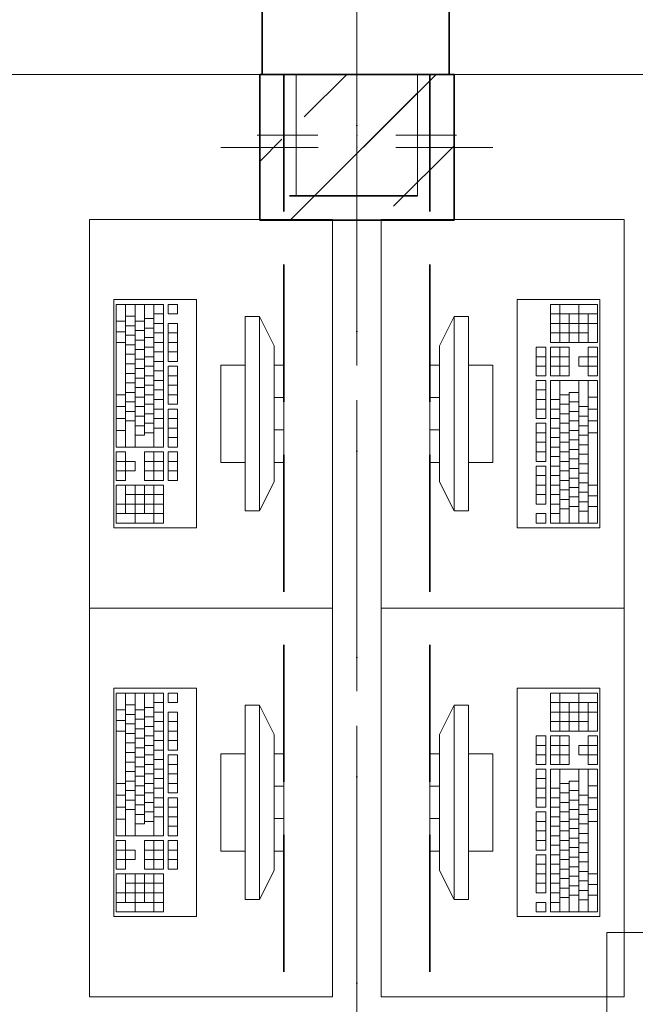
# Model space of a CAD drawing. Header units: millimetres. Extents: x -34676 to 172266, y 39940 to 476087.
# Tile 191 of 256: x 40227 to 41493, y 354877 to 356904. Entities that reach past the tile are written whole.
import ezdxf

# ---------------------------------------------------------------- set-up
doc = ezdxf.new("R2010")
doc.units = ezdxf.units.MM
doc.header["$MEASUREMENT"] = 0
doc.linetypes.add('Krawędzie ukryte', pattern=[3.912222, 2.822222, -1.09])
doc.linetypes.add('Kropki i Kreski', pattern=[6.702778, 3.527778, -1.763889, 0, -1.411111])
for name, color, linetype in [('#podkład', 252, 'Continuous'), ('2D - Rysunki i Obrazki', 7, 'Continuous'), ('Konstrukcja - Belki', 7, 'Continuous'), ('Konstrukcja - Siatka mod', 7, 'Continuous'), ('Konstrukcja - Stropy', 7, 'Continuous'), ('Konstrukcja - Słupy', 7, 'Continuous'), ('Konstrukcja - Ściany zewnętrzne', 7, 'Continuous'), ('Okna Archicada', 7, 'Continuous'), ('Opisy - Etykiety', 7, 'Continuous'), ('Wnętrze - Umeblowanie', 7, 'Continuous')]:
    doc.layers.add(name, color=color, linetype=linetype)

# ---------------------------------------------------------------- blocks, each defined once
blk = doc.blocks.new('kjghgg')
at = {"layer": '2D - Rysunki i Obrazki', "color": 252, "linetype": 'Continuous', "lineweight": 35, "ltscale": 100}
blk.add_line((-103340.8, 481828.3), (-103604.3, 481828.3), dxfattribs=at)
at = {"layer": 'Konstrukcja - Belki', "color": 252, "linetype": 'Krawędzie ukryte', "lineweight": 35, "ltscale": 100}
for p, q in [((-103615.8, 482078.3), (-103615.8, 477128.3)), ((-103615.8, 482078.3), (-103315.8, 482078.3)), ((-103315.8, 482078.3), (-103315.8, 477128.3))]:
    blk.add_line(p, q, dxfattribs=at)
at = {"layer": 'Konstrukcja - Belki', "color": 252, "linetype": 'Kropki i Kreski', "lineweight": 13, "ltscale": 100}
blk.add_line((-103465.8, 482078.3), (-103465.8, 477128.3), dxfattribs=at)
at = {"layer": 'Konstrukcja - Siatka mod', "color": 252, "linetype": 'Kropki i Kreski', "lineweight": 13, "ltscale": 100}
blk.add_line((-103465.8, 485184.3), (-103465.8, 468219.5), dxfattribs=at)
at = {"layer": 'Konstrukcja - Stropy', "color": 252, "linetype": 'Continuous', "lineweight": 13, "ltscale": 100}
blk.add_line((-94325.8, 482078.3), (-121365.8, 482078.3), dxfattribs=at)
at = {"layer": 'Konstrukcja - Słupy', "color": 252, "linetype": 'Continuous', "lineweight": 13, "ltscale": 100}
for p, q in [((-103465.8, 482033.3), (-103465.8, 482158.3)), ((-103340.8, 482078.3), (-103590.8, 482078.3)), ((-103590.8, 482078.3), (-103590.8, 481828.3)), ((-103340.8, 481828.3), (-103340.8, 482078.3)), ((-103545.8, 481953.3), (-103670.8, 481953.3)), ((-103385.8, 481953.3), (-103260.8, 481953.3)), ((-103465.8, 481873.3), (-103465.8, 481748.3)), ((-103590.8, 481828.3), (-103340.8, 481828.3))]:
    blk.add_line(p, q, dxfattribs=at)
at = {"layer": 'Konstrukcja - Słupy', "color": 252, "linetype": 'Continuous', "lineweight": 0, "ltscale": 100}
for p, q in [((-103465.7, 482008.3), (-103465.7, 482158.3)), ((-103545.7, 481928.3), (-103745.7, 481928.3)), ((-103385.7, 481928.3), (-103185.7, 481928.3)), ((-103465.7, 481848.3), (-103465.7, 481698.3))]:
    blk.add_line(p, q, dxfattribs=at)
at = {"layer": 'Konstrukcja - Słupy', "color": 252, "linetype": 'Continuous', "lineweight": 35, "ltscale": 100}
for p, q in [((-103265.7, 482078.3), (-103665.7, 482078.3)), ((-103665.7, 482078.3), (-103665.7, 481778.3)), ((-103265.7, 481778.3), (-103265.7, 482078.3)), ((-103665.7, 481778.3), (-103265.7, 481778.3))]:
    blk.add_line(p, q, dxfattribs=at)
at = {"layer": 'Konstrukcja - Słupy', "color": 252, "linetype": 'Continuous', "lineweight": 25}
for p, q in [((-103602.9, 481778.3), (-103302.9, 482078.3)), ((-103574.1, 481991), (-103486.7, 482078.3)), ((-103574.1, 481991), (-103486.7, 482078.3)), ((-103552.9, 481828.3), (-103340.8, 482040.5)), ((-103665.7, 481899.4), (-103620.1, 481945)), ((-103390.3, 481807.1), (-103265.7, 481931.7)), ((-103369.1, 481828.3), (-103340.8, 481856.6))]:
    blk.add_line(p, q, dxfattribs=at)
at = {"layer": 'Konstrukcja - Słupy', "color": 252, "linetype": 'Continuous', "lineweight": 13, "ltscale": 100}
blk.add_point((-103465.8, 481953.3), dxfattribs=at)
at = {"layer": 'Konstrukcja - Słupy', "color": 252, "linetype": 'Continuous', "lineweight": 0, "ltscale": 100}
blk.add_point((-103465.7, 481928.3), dxfattribs=at)
at = {"layer": 'Konstrukcja - Ściany zewnętrzne', "color": 252, "linetype": 'Continuous', "lineweight": 35, "ltscale": 100}
for p, q in [((-103660.8, 482328.3), (-103660.8, 482078.3)), ((-103275.8, 482328.3), (-103275.8, 482078.3)), ((-103660.8, 482078.3), (-103590.8, 482078.3)), ((-103340.8, 482078.3), (-103275.8, 482078.3))]:
    blk.add_line(p, q, dxfattribs=at)
at = {"layer": 'Okna Archicada', "color": 252, "linetype": 'Continuous', "lineweight": 35, "ltscale": 100}
for p, q in [((-103660.8, 482328.3), (-103660.8, 482078.3)), ((-103275.8, 482328.3), (-103275.8, 482078.3))]:
    blk.add_line(p, q, dxfattribs=at)
at = {"layer": 'Okna Archicada', "color": 252, "linetype": 'Continuous', "lineweight": 13, "ltscale": 100}
for p, q in [((-103660.8, 482078.3), (-106440.8, 482078.3)), ((-100555.8, 482078.3), (-103275.8, 482078.3))]:
    blk.add_line(p, q, dxfattribs=at)
at = {"layer": 'Opisy - Etykiety', "color": 252, "linetype": 'Continuous', "lineweight": 20, "ltscale": 100}
for p, q in [((-101920.2, 480312.3), (-102951.6, 480312.3)), ((-102951.6, 480312.3), (-102951.6, 479775.9))]:
    blk.add_line(p, q, dxfattribs=at)
at = {"layer": 'Wnętrze - Umeblowanie', "color": 252, "linetype": 'Continuous', "lineweight": 13, "ltscale": 100}
for p, q in [((-103515.8, 481780.1), (-104015.8, 481780.1)), ((-104015.8, 481780.1), (-104015.8, 480980.1)), ((-103515.8, 480980.1), (-103515.8, 481780.1)), ((-103415.8, 480980.1), (-103415.8, 481780.1)), ((-103415.8, 481780.1), (-102915.8, 481780.1)), ((-102915.8, 481780.1), (-102915.8, 480980.1)), ((-103795.8, 481615.1), (-103965.8, 481615.1)), ((-103965.8, 481615.1), (-103965.8, 481145.1)), ((-103795.8, 481145.1), (-103795.8, 481615.1)), ((-102965.8, 481615.1), (-103135.8, 481615.1)), ((-103135.8, 481615.1), (-103135.8, 481145.1)), ((-102965.8, 481145.1), (-102965.8, 481615.1)), ((-103960.9, 481605.3), (-103960.9, 481311.6)), ((-103863.9, 481605.3), (-103960.9, 481605.3)), ((-103941.5, 481605.3), (-103941.5, 481311.6)), ((-103922.1, 481605.3), (-103922.1, 481311.6)), ((-103902.7, 481605.3), (-103902.7, 481336)), ((-103883.3, 481605.3), (-103883.3, 481311.6)), ((-103863.9, 481311.6), (-103863.9, 481605.3)), ((-103854.2, 481605.3), (-103854.2, 481585.7)), ((-103834.9, 481605.3), (-103854.2, 481605.3)), ((-103834.9, 481585.7), (-103834.9, 481605.3)), ((-102970.6, 481605.3), (-103067.6, 481605.3)), ((-103067.6, 481605.3), (-103067.6, 481527)), ((-103048.2, 481527), (-103048.2, 481605.3)), ((-103009.4, 481527), (-103009.4, 481605.3)), ((-102970.6, 481527), (-102970.6, 481605.3)), ((-103960.9, 481571), (-103941.5, 481571)), ((-103941.5, 481580.8), (-103922.1, 481580.8)), ((-103922.1, 481571), (-103902.7, 481571)), ((-103902.7, 481575.9), (-103883.3, 481575.9)), ((-103883.3, 481585.7), (-103863.9, 481585.7)), ((-103854.2, 481585.7), (-103834.9, 481585.7)), ((-103695.8, 481580.1), (-103695.8, 481180.1)), ((-103665.8, 481580.1), (-103695.8, 481580.1)), ((-103665.8, 481180.1), (-103665.8, 481580.1)), ((-103665.8, 481580.1), (-103635.8, 481520.1)), ((-103265.8, 481580.1), (-103295.8, 481520.1)), ((-103235.8, 481580.1), (-103265.8, 481580.1)), ((-103265.8, 481580.1), (-103265.8, 481180.1)), ((-103235.8, 481180.1), (-103235.8, 481580.1)), ((-102970.6, 481585.7), (-103067.6, 481585.7)), ((-103028.8, 481527), (-103028.8, 481585.7)), ((-102990, 481527), (-102990, 481585.7)), ((-103960.9, 481549), (-103941.5, 481549)), ((-103941.5, 481561.3), (-103922.1, 481561.3)), ((-103922.1, 481551.5), (-103902.7, 481551.5)), ((-103902.7, 481556.4), (-103883.3, 481556.4)), ((-103883.3, 481566.2), (-103863.9, 481566.2)), ((-103854.2, 481566.2), (-103854.2, 481487.8)), ((-103834.9, 481566.2), (-103854.2, 481566.2)), ((-103834.9, 481487.8), (-103834.9, 481566.2)), ((-102970.6, 481566.2), (-103067.6, 481566.2)), ((-103941.5, 481541.7), (-103922.1, 481541.7)), ((-103922.1, 481531.9), (-103902.7, 481531.9)), ((-103902.7, 481536.8), (-103883.3, 481536.8)), ((-103883.3, 481546.6), (-103863.9, 481546.6)), ((-103854.2, 481546.6), (-103834.9, 481546.6)), ((-102990, 481546.6), (-103067.6, 481546.6)), ((-103960.9, 481527), (-103941.5, 481527)), ((-103941.5, 481522.1), (-103922.1, 481522.1)), ((-103922.1, 481512.3), (-103902.7, 481512.3)), ((-103902.7, 481517.2), (-103883.3, 481517.2)), ((-103883.3, 481527), (-103863.9, 481527)), ((-103854.2, 481527), (-103834.9, 481527)), ((-103635.8, 481520.1), (-103635.8, 481240.1)), ((-103295.8, 481240.1), (-103295.8, 481520.1)), ((-103077.3, 481517.2), (-103096.7, 481517.2)), ((-103096.7, 481517.2), (-103096.7, 481458.4)), ((-103077.3, 481458.4), (-103077.3, 481517.2)), ((-103067.6, 481527), (-102970.6, 481527)), ((-103028.8, 481517.2), (-103067.6, 481517.2)), ((-103067.6, 481517.2), (-103067.6, 481458.4)), ((-103048.2, 481458.4), (-103048.2, 481517.2)), ((-103028.8, 481458.4), (-103028.8, 481517.2)), ((-102970.6, 481517.2), (-102990, 481517.2)), ((-102990, 481517.2), (-102990, 481497.6)), ((-102970.6, 481458.4), (-102970.6, 481517.2)), ((-103941.5, 481502.5), (-103922.1, 481502.5)), ((-103922.1, 481492.7), (-103902.7, 481492.7)), ((-103902.7, 481497.6), (-103883.3, 481497.6)), ((-103883.3, 481507.4), (-103863.9, 481507.4)), ((-103883.3, 481487.8), (-103863.9, 481487.8)), ((-103854.2, 481507.4), (-103834.9, 481507.4)), ((-103854.2, 481487.8), (-103834.9, 481487.8)), ((-103077.3, 481497.6), (-103096.7, 481497.6)), ((-103028.8, 481497.6), (-103067.6, 481497.6)), ((-102990, 481497.6), (-103009.4, 481497.6)), ((-103009.4, 481497.6), (-103009.4, 481478)), ((-102970.6, 481497.6), (-102990, 481497.6)), ((-102990, 481478), (-102990, 481497.6)), ((-103941.5, 481482.9), (-103922.1, 481482.9)), ((-103922.1, 481473.1), (-103902.7, 481473.1)), ((-103902.7, 481478), (-103883.3, 481478)), ((-103883.3, 481468.2), (-103863.9, 481468.2)), ((-103854.2, 481478), (-103854.2, 481399.7)), ((-103834.9, 481478), (-103854.2, 481478)), ((-103834.9, 481399.7), (-103834.9, 481478)), ((-103745.8, 481480.1), (-103745.8, 481280.1)), ((-103695.8, 481480.1), (-103745.8, 481480.1)), ((-103695.8, 481280.1), (-103695.8, 481480.1)), ((-103635.8, 481480.1), (-103635.8, 481280.1)), ((-103615.8, 481480.1), (-103635.8, 481480.1)), ((-103615.8, 481280.1), (-103615.8, 481480.1)), ((-103295.8, 481480.1), (-103315.8, 481480.1)), ((-103315.8, 481480.1), (-103315.8, 481280.1)), ((-103295.8, 481280.1), (-103295.8, 481480.1)), ((-103185.8, 481480.1), (-103235.8, 481480.1)), ((-103235.8, 481480.1), (-103235.8, 481280.1)), ((-103185.8, 481280.1), (-103185.8, 481480.1)), ((-103077.3, 481478), (-103096.7, 481478)), ((-103028.8, 481478), (-103067.6, 481478)), ((-103009.4, 481478), (-102990, 481478)), ((-102990, 481478), (-102990, 481458.4)), ((-102970.6, 481478), (-102990, 481478)), ((-103941.5, 481463.3), (-103922.1, 481463.3)), ((-103922.1, 481453.5), (-103902.7, 481453.5)), ((-103902.7, 481458.4), (-103883.3, 481458.4)), ((-103883.3, 481448.7), (-103863.9, 481448.7)), ((-103854.2, 481458.4), (-103834.9, 481458.4)), ((-103096.7, 481458.4), (-103077.3, 481458.4)), ((-103077.3, 481448.7), (-103096.7, 481448.7)), ((-103096.7, 481448.7), (-103096.7, 481370.3)), ((-103077.3, 481370.3), (-103077.3, 481448.7)), ((-103067.6, 481458.4), (-103028.8, 481458.4)), ((-102970.6, 481448.7), (-103067.6, 481448.7)), ((-103067.6, 481448.7), (-103067.6, 481154.9)), ((-103048.2, 481154.9), (-103048.2, 481448.7)), ((-103009.4, 481154.9), (-103009.4, 481448.7)), ((-102990, 481458.4), (-102970.6, 481458.4)), ((-102990, 481154.9), (-102990, 481448.7)), ((-102970.6, 481154.9), (-102970.6, 481448.7)), ((-103941.5, 481443.8), (-103922.1, 481443.8)), ((-103922.1, 481434), (-103902.7, 481434)), ((-103902.7, 481438.9), (-103883.3, 481438.9)), ((-103883.3, 481429.1), (-103863.9, 481429.1)), ((-103854.2, 481438.9), (-103834.9, 481438.9)), ((-103077.3, 481429.1), (-103096.7, 481429.1)), ((-103960.9, 481419.3), (-103941.5, 481419.3)), ((-103941.5, 481424.2), (-103922.1, 481424.2)), ((-103922.1, 481414.4), (-103902.7, 481414.4)), ((-103902.7, 481419.3), (-103883.3, 481419.3)), ((-103883.3, 481409.5), (-103863.9, 481409.5)), ((-103854.2, 481419.3), (-103834.9, 481419.3)), ((-103635.8, 481413.4), (-103615.8, 481413.4)), ((-103295.8, 481413.4), (-103315.8, 481413.4)), ((-103077.3, 481409.5), (-103096.7, 481409.5)), ((-103048.2, 481409.5), (-103067.6, 481409.5)), ((-103028.8, 481419.3), (-103048.2, 481419.3)), ((-103028.8, 481154.9), (-103028.8, 481424.2)), ((-103009.4, 481424.2), (-103028.8, 481424.2)), ((-102970.6, 481414.4), (-102990, 481414.4)), ((-103960.9, 481394.8), (-103941.5, 481394.8)), ((-103941.5, 481404.6), (-103922.1, 481404.6)), ((-103922.1, 481394.8), (-103902.7, 481394.8)), ((-103902.7, 481399.7), (-103883.3, 481399.7)), ((-103883.3, 481389.9), (-103863.9, 481389.9)), ((-103854.2, 481399.7), (-103834.9, 481399.7)), ((-103854.2, 481389.9), (-103854.2, 481311.6)), ((-103834.9, 481389.9), (-103854.2, 481389.9)), ((-103834.9, 481311.6), (-103834.9, 481389.9)), ((-103077.3, 481389.9), (-103096.7, 481389.9)), ((-103048.2, 481389.9), (-103067.6, 481389.9)), ((-103028.8, 481399.7), (-103048.2, 481399.7)), ((-103009.4, 481404.6), (-103028.8, 481404.6)), ((-102990, 481394.8), (-103009.4, 481394.8)), ((-102970.6, 481389.9), (-102990, 481389.9)), ((-103960.9, 481370.3), (-103941.5, 481370.3)), ((-103941.5, 481385), (-103922.1, 481385)), ((-103922.1, 481375.2), (-103902.7, 481375.2)), ((-103902.7, 481380.1), (-103883.3, 481380.1)), ((-103883.3, 481370.3), (-103863.9, 481370.3)), ((-103854.2, 481370.3), (-103834.9, 481370.3)), ((-103096.7, 481370.3), (-103077.3, 481370.3)), ((-103048.2, 481370.3), (-103067.6, 481370.3)), ((-103028.8, 481380.1), (-103048.2, 481380.1)), ((-103009.4, 481385), (-103028.8, 481385)), ((-102990, 481375.2), (-103009.4, 481375.2)), ((-103960.9, 481345.8), (-103941.5, 481345.8)), ((-103941.5, 481365.4), (-103922.1, 481365.4)), ((-103922.1, 481355.6), (-103902.7, 481355.6)), ((-103902.7, 481360.5), (-103883.3, 481360.5)), ((-103883.3, 481350.7), (-103863.9, 481350.7)), ((-103854.2, 481350.7), (-103834.9, 481350.7)), ((-103635.8, 481346.8), (-103615.8, 481346.8)), ((-103295.8, 481346.8), (-103315.8, 481346.8)), ((-103077.3, 481360.5), (-103096.7, 481360.5)), ((-103096.7, 481360.5), (-103096.7, 481282.2)), ((-103077.3, 481282.2), (-103077.3, 481360.5)), ((-103048.2, 481350.7), (-103067.6, 481350.7)), ((-103028.8, 481360.5), (-103048.2, 481360.5)), ((-103009.4, 481365.4), (-103028.8, 481365.4)), ((-103009.4, 481345.8), (-103028.8, 481345.8)), ((-102990, 481355.6), (-103009.4, 481355.6)), ((-102970.6, 481365.4), (-102990, 481365.4)), ((-103922.1, 481336), (-103902.7, 481336)), ((-103902.7, 481340.9), (-103883.3, 481340.9)), ((-103854.2, 481331.2), (-103834.9, 481331.2)), ((-103077.3, 481340.9), (-103096.7, 481340.9)), ((-103048.2, 481331.2), (-103067.6, 481331.2)), ((-103028.8, 481340.9), (-103048.2, 481340.9)), ((-103009.4, 481326.3), (-103028.8, 481326.3)), ((-102990, 481336), (-103009.4, 481336)), ((-102970.6, 481340.9), (-102990, 481340.9)), ((-103960.9, 481311.6), (-103863.9, 481311.6)), ((-103854.2, 481311.6), (-103834.9, 481311.6)), ((-103077.3, 481321.4), (-103096.7, 481321.4)), ((-103048.2, 481311.6), (-103067.6, 481311.6)), ((-103028.8, 481321.4), (-103048.2, 481321.4)), ((-103009.4, 481306.7), (-103028.8, 481306.7)), ((-102990, 481316.5), (-103009.4, 481316.5)), ((-103960.9, 481301.8), (-103960.9, 481243)), ((-103941.5, 481301.8), (-103960.9, 481301.8)), ((-103941.5, 481282.2), (-103941.5, 481301.8)), ((-103902.7, 481301.8), (-103902.7, 481243)), ((-103863.9, 481301.8), (-103902.7, 481301.8)), ((-103883.3, 481301.8), (-103883.3, 481243)), ((-103863.9, 481243), (-103863.9, 481301.8)), ((-103854.2, 481301.8), (-103854.2, 481243)), ((-103834.9, 481301.8), (-103854.2, 481301.8)), ((-103834.9, 481243), (-103834.9, 481301.8)), ((-103077.3, 481301.8), (-103096.7, 481301.8)), ((-103048.2, 481292), (-103067.6, 481292)), ((-103028.8, 481301.8), (-103048.2, 481301.8)), ((-103009.4, 481287.1), (-103028.8, 481287.1)), ((-102990, 481296.9), (-103009.4, 481296.9)), ((-103960.9, 481282.2), (-103941.5, 481282.2)), ((-103922.1, 481282.2), (-103941.5, 481282.2)), ((-103941.5, 481282.2), (-103941.5, 481262.6)), ((-103922.1, 481262.6), (-103922.1, 481282.2)), ((-103902.7, 481282.2), (-103863.9, 481282.2)), ((-103854.2, 481282.2), (-103834.9, 481282.2)), ((-103745.8, 481280.1), (-103695.8, 481280.1)), ((-103635.8, 481280.1), (-103615.8, 481280.1)), ((-103315.8, 481280.1), (-103295.8, 481280.1)), ((-103235.8, 481280.1), (-103185.8, 481280.1)), ((-103096.7, 481282.2), (-103077.3, 481282.2)), ((-103077.3, 481272.4), (-103096.7, 481272.4)), ((-103096.7, 481272.4), (-103096.7, 481194.1)), ((-103077.3, 481194.1), (-103077.3, 481272.4)), ((-103048.2, 481272.4), (-103067.6, 481272.4)), ((-103028.8, 481282.2), (-103048.2, 481282.2)), ((-103009.4, 481267.5), (-103028.8, 481267.5)), ((-102990, 481277.3), (-103009.4, 481277.3)), ((-103960.9, 481262.6), (-103941.5, 481262.6)), ((-103941.5, 481243), (-103941.5, 481262.6)), ((-103941.5, 481262.6), (-103922.1, 481262.6)), ((-103902.7, 481262.6), (-103863.9, 481262.6)), ((-103854.2, 481262.6), (-103834.9, 481262.6)), ((-103077.3, 481252.8), (-103096.7, 481252.8)), ((-103048.2, 481252.8), (-103067.6, 481252.8)), ((-103028.8, 481262.6), (-103048.2, 481262.6)), ((-103009.4, 481247.9), (-103028.8, 481247.9)), ((-102990, 481257.7), (-103009.4, 481257.7)), ((-103960.9, 481243), (-103941.5, 481243)), ((-103960.9, 481233.2), (-103960.9, 481154.9)), ((-103863.9, 481233.2), (-103960.9, 481233.2)), ((-103941.5, 481233.2), (-103941.5, 481174.5)), ((-103922.1, 481233.2), (-103922.1, 481154.9)), ((-103902.7, 481243), (-103863.9, 481243)), ((-103902.7, 481233.2), (-103902.7, 481174.5)), ((-103883.3, 481233.2), (-103883.3, 481154.9)), ((-103863.9, 481154.9), (-103863.9, 481233.2)), ((-103854.2, 481243), (-103834.9, 481243)), ((-103665.8, 481180.1), (-103635.8, 481240.1)), ((-103265.8, 481180.1), (-103295.8, 481240.1)), ((-103077.3, 481233.2), (-103096.7, 481233.2)), ((-103048.2, 481233.2), (-103067.6, 481233.2)), ((-103028.8, 481243), (-103048.2, 481243)), ((-103009.4, 481228.3), (-103028.8, 481228.3)), ((-102990, 481238.1), (-103009.4, 481238.1)), ((-102970.6, 481233.2), (-102990, 481233.2)), ((-103941.5, 481213.7), (-103863.9, 481213.7)), ((-103077.3, 481213.7), (-103096.7, 481213.7)), ((-103048.2, 481213.7), (-103067.6, 481213.7)), ((-103028.8, 481223.4), (-103048.2, 481223.4)), ((-103028.8, 481203.9), (-103048.2, 481203.9)), ((-103009.4, 481208.8), (-103028.8, 481208.8)), ((-102990, 481218.5), (-103009.4, 481218.5)), ((-102970.6, 481211.2), (-102990, 481211.2)), ((-103960.9, 481194.1), (-103863.9, 481194.1)), ((-103096.7, 481194.1), (-103077.3, 481194.1)), ((-103048.2, 481194.1), (-103067.6, 481194.1)), ((-103028.8, 481184.3), (-103048.2, 481184.3)), ((-103009.4, 481189.2), (-103028.8, 481189.2)), ((-102990, 481199), (-103009.4, 481199)), ((-102970.6, 481189.2), (-102990, 481189.2)), ((-103960.9, 481174.5), (-103863.9, 481174.5)), ((-103695.8, 481180.1), (-103665.8, 481180.1)), ((-103265.8, 481180.1), (-103235.8, 481180.1)), ((-103077.3, 481174.5), (-103096.7, 481174.5)), ((-103096.7, 481174.5), (-103096.7, 481154.9)), ((-103077.3, 481154.9), (-103077.3, 481174.5)), ((-103048.2, 481174.5), (-103067.6, 481174.5)), ((-102990, 481179.4), (-103009.4, 481179.4)), ((-103965.8, 481145.1), (-103795.8, 481145.1)), ((-103960.9, 481154.9), (-103863.9, 481154.9)), ((-103135.8, 481145.1), (-102965.8, 481145.1)), ((-103096.7, 481154.9), (-103077.3, 481154.9)), ((-103067.6, 481154.9), (-102970.6, 481154.9)), ((-103515.8, 480980.1), (-104015.8, 480980.1)), ((-104015.8, 480980.1), (-104015.8, 480180.1)), ((-104015.8, 480980.1), (-103515.8, 480980.1)), ((-103515.8, 480180.1), (-103515.8, 480980.1)), ((-103415.8, 480180.1), (-103415.8, 480980.1)), ((-103415.8, 480980.1), (-102915.8, 480980.1)), ((-102915.8, 480980.1), (-103415.8, 480980.1)), ((-102915.8, 480980.1), (-102915.8, 480180.1)), ((-103795.8, 480815.1), (-103965.8, 480815.1)), ((-103965.8, 480815.1), (-103965.8, 480345.1)), ((-103960.9, 480805.3), (-103960.9, 480511.6)), ((-103863.9, 480805.3), (-103960.9, 480805.3)), ((-103941.5, 480805.3), (-103941.5, 480511.6)), ((-103922.1, 480805.3), (-103922.1, 480511.6)), ((-103902.7, 480805.3), (-103902.7, 480536)), ((-103883.3, 480805.3), (-103883.3, 480511.6)), ((-103863.9, 480511.6), (-103863.9, 480805.3)), ((-103854.2, 480805.3), (-103854.2, 480785.7)), ((-103834.9, 480805.3), (-103854.2, 480805.3)), ((-103834.9, 480785.7), (-103834.9, 480805.3)), ((-103795.8, 480345.1), (-103795.8, 480815.1)), ((-102965.8, 480815.1), (-103135.8, 480815.1)), ((-103135.8, 480815.1), (-103135.8, 480345.1)), ((-102970.6, 480805.3), (-103067.6, 480805.3)), ((-103067.6, 480805.3), (-103067.6, 480727)), ((-103048.2, 480727), (-103048.2, 480805.3)), ((-103009.4, 480727), (-103009.4, 480805.3)), ((-102970.6, 480727), (-102970.6, 480805.3)), ((-102965.8, 480345.1), (-102965.8, 480815.1)), ((-103941.5, 480780.8), (-103922.1, 480780.8)), ((-103883.3, 480785.7), (-103863.9, 480785.7)), ((-103854.2, 480785.7), (-103834.9, 480785.7)), ((-103695.8, 480780.1), (-103695.8, 480380.1)), ((-103665.8, 480780.1), (-103695.8, 480780.1)), ((-103665.8, 480380.1), (-103665.8, 480780.1)), ((-103665.8, 480780.1), (-103635.8, 480720.1)), ((-103265.8, 480780.1), (-103295.8, 480720.1)), ((-103235.8, 480780.1), (-103265.8, 480780.1)), ((-103265.8, 480780.1), (-103265.8, 480380.1)), ((-103235.8, 480380.1), (-103235.8, 480780.1)), ((-102970.6, 480785.7), (-103067.6, 480785.7)), ((-103028.8, 480727), (-103028.8, 480785.7)), ((-102990, 480727), (-102990, 480785.7)), ((-103960.9, 480771), (-103941.5, 480771)), ((-103941.5, 480761.3), (-103922.1, 480761.3)), ((-103922.1, 480771), (-103902.7, 480771)), ((-103902.7, 480775.9), (-103883.3, 480775.9)), ((-103883.3, 480766.2), (-103863.9, 480766.2)), ((-103854.2, 480766.2), (-103854.2, 480687.8)), ((-103834.9, 480766.2), (-103854.2, 480766.2)), ((-103834.9, 480687.8), (-103834.9, 480766.2)), ((-102970.6, 480766.2), (-103067.6, 480766.2)), ((-103960.9, 480749), (-103941.5, 480749)), ((-103941.5, 480741.7), (-103922.1, 480741.7)), ((-103922.1, 480751.5), (-103902.7, 480751.5)), ((-103902.7, 480756.4), (-103883.3, 480756.4)), ((-103883.3, 480746.6), (-103863.9, 480746.6)), ((-103854.2, 480746.6), (-103834.9, 480746.6)), ((-102990, 480746.6), (-103067.6, 480746.6)), ((-103960.9, 480727), (-103941.5, 480727)), ((-103941.5, 480722.1), (-103922.1, 480722.1)), ((-103922.1, 480731.9), (-103902.7, 480731.9)), ((-103902.7, 480736.8), (-103883.3, 480736.8)), ((-103883.3, 480727), (-103863.9, 480727)), ((-103854.2, 480727), (-103834.9, 480727)), ((-103635.8, 480720.1), (-103635.8, 480440.1)), ((-103295.8, 480440.1), (-103295.8, 480720.1)), ((-103067.6, 480727), (-102970.6, 480727)), ((-103941.5, 480702.5), (-103922.1, 480702.5)), ((-103922.1, 480712.3), (-103902.7, 480712.3)), ((-103902.7, 480717.2), (-103883.3, 480717.2)), ((-103902.7, 480697.6), (-103883.3, 480697.6)), ((-103883.3, 480707.4), (-103863.9, 480707.4)), ((-103854.2, 480707.4), (-103834.9, 480707.4)), ((-103077.3, 480717.2), (-103096.7, 480717.2)), ((-103096.7, 480717.2), (-103096.7, 480658.4)), ((-103077.3, 480697.6), (-103096.7, 480697.6)), ((-103077.3, 480658.4), (-103077.3, 480717.2)), ((-103028.8, 480717.2), (-103067.6, 480717.2)), ((-103067.6, 480717.2), (-103067.6, 480658.4)), ((-103028.8, 480697.6), (-103067.6, 480697.6)), ((-103048.2, 480658.4), (-103048.2, 480717.2)), ((-103028.8, 480658.4), (-103028.8, 480717.2)), ((-102990, 480697.6), (-103009.4, 480697.6)), ((-103009.4, 480697.6), (-103009.4, 480678)), ((-102970.6, 480717.2), (-102990, 480717.2)), ((-102990, 480717.2), (-102990, 480697.6)), ((-102970.6, 480697.6), (-102990, 480697.6)), ((-102990, 480678), (-102990, 480697.6)), ((-102970.6, 480658.4), (-102970.6, 480717.2)), ((-103941.5, 480682.9), (-103922.1, 480682.9)), ((-103922.1, 480692.7), (-103902.7, 480692.7)), ((-103902.7, 480678), (-103883.3, 480678)), ((-103883.3, 480687.8), (-103863.9, 480687.8)), ((-103854.2, 480687.8), (-103834.9, 480687.8)), ((-103854.2, 480678), (-103854.2, 480599.7)), ((-103834.9, 480678), (-103854.2, 480678)), ((-103834.9, 480599.7), (-103834.9, 480678)), ((-103745.8, 480680.1), (-103745.8, 480480.1)), ((-103695.8, 480680.1), (-103745.8, 480680.1)), ((-103695.8, 480480.1), (-103695.8, 480680.1)), ((-103635.8, 480680.1), (-103635.8, 480480.1)), ((-103615.8, 480680.1), (-103635.8, 480680.1)), ((-103615.8, 480480.1), (-103615.8, 480680.1)), ((-103295.8, 480680.1), (-103315.8, 480680.1)), ((-103315.8, 480680.1), (-103315.8, 480480.1)), ((-103295.8, 480480.1), (-103295.8, 480680.1)), ((-103185.8, 480680.1), (-103235.8, 480680.1)), ((-103235.8, 480680.1), (-103235.8, 480480.1)), ((-103185.8, 480480.1), (-103185.8, 480680.1)), ((-103077.3, 480678), (-103096.7, 480678)), ((-103028.8, 480678), (-103067.6, 480678)), ((-103009.4, 480678), (-102990, 480678)), ((-102990, 480678), (-102990, 480658.4)), ((-102970.6, 480678), (-102990, 480678)), ((-103941.5, 480663.3), (-103922.1, 480663.3)), ((-103922.1, 480673.1), (-103902.7, 480673.1)), ((-103902.7, 480658.4), (-103883.3, 480658.4)), ((-103883.3, 480668.2), (-103863.9, 480668.2)), ((-103854.2, 480658.4), (-103834.9, 480658.4)), ((-103096.7, 480658.4), (-103077.3, 480658.4)), ((-103067.6, 480658.4), (-103028.8, 480658.4)), ((-102990, 480658.4), (-102970.6, 480658.4)), ((-103941.5, 480643.8), (-103922.1, 480643.8)), ((-103922.1, 480653.5), (-103902.7, 480653.5)), ((-103902.7, 480638.9), (-103883.3, 480638.9)), ((-103883.3, 480648.7), (-103863.9, 480648.7)), ((-103854.2, 480638.9), (-103834.9, 480638.9)), ((-103077.3, 480648.7), (-103096.7, 480648.7)), ((-103096.7, 480648.7), (-103096.7, 480570.3)), ((-103077.3, 480570.3), (-103077.3, 480648.7)), ((-102970.6, 480648.7), (-103067.6, 480648.7)), ((-103067.6, 480648.7), (-103067.6, 480354.9)), ((-103048.2, 480354.9), (-103048.2, 480648.7)), ((-103009.4, 480354.9), (-103009.4, 480648.7)), ((-102990, 480354.9), (-102990, 480648.7)), ((-102970.6, 480354.9), (-102970.6, 480648.7)), ((-103960.9, 480619.3), (-103941.5, 480619.3)), ((-103941.5, 480624.2), (-103922.1, 480624.2)), ((-103922.1, 480634), (-103902.7, 480634)), ((-103902.7, 480619.3), (-103883.3, 480619.3)), ((-103883.3, 480629.1), (-103863.9, 480629.1)), ((-103854.2, 480619.3), (-103834.9, 480619.3)), ((-103077.3, 480629.1), (-103096.7, 480629.1)), ((-103028.8, 480619.3), (-103048.2, 480619.3)), ((-103028.8, 480354.9), (-103028.8, 480624.2)), ((-103009.4, 480624.2), (-103028.8, 480624.2)), ((-103941.5, 480604.6), (-103922.1, 480604.6)), ((-103922.1, 480614.4), (-103902.7, 480614.4)), ((-103902.7, 480599.7), (-103883.3, 480599.7)), ((-103883.3, 480609.5), (-103863.9, 480609.5)), ((-103854.2, 480599.7), (-103834.9, 480599.7)), ((-103635.8, 480613.4), (-103615.8, 480613.4)), ((-103295.8, 480613.4), (-103315.8, 480613.4)), ((-103077.3, 480609.5), (-103096.7, 480609.5)), ((-103048.2, 480609.5), (-103067.6, 480609.5)), ((-103028.8, 480599.7), (-103048.2, 480599.7)), ((-103009.4, 480604.6), (-103028.8, 480604.6)), ((-102970.6, 480614.4), (-102990, 480614.4)), ((-103960.9, 480594.8), (-103941.5, 480594.8)), ((-103941.5, 480585), (-103922.1, 480585)), ((-103922.1, 480594.8), (-103902.7, 480594.8)), ((-103902.7, 480580.1), (-103883.3, 480580.1)), ((-103883.3, 480589.9), (-103863.9, 480589.9)), ((-103854.2, 480589.9), (-103854.2, 480511.6)), ((-103834.9, 480589.9), (-103854.2, 480589.9)), ((-103834.9, 480511.6), (-103834.9, 480589.9)), ((-103077.3, 480589.9), (-103096.7, 480589.9)), ((-103048.2, 480589.9), (-103067.6, 480589.9)), ((-103028.8, 480580.1), (-103048.2, 480580.1)), ((-103009.4, 480585), (-103028.8, 480585)), ((-102990, 480594.8), (-103009.4, 480594.8)), ((-102970.6, 480589.9), (-102990, 480589.9)), ((-103960.9, 480570.3), (-103941.5, 480570.3)), ((-103941.5, 480565.4), (-103922.1, 480565.4)), ((-103922.1, 480575.2), (-103902.7, 480575.2)), ((-103922.1, 480555.6), (-103902.7, 480555.6)), ((-103902.7, 480560.5), (-103883.3, 480560.5)), ((-103883.3, 480570.3), (-103863.9, 480570.3)), ((-103854.2, 480570.3), (-103834.9, 480570.3)), ((-103096.7, 480570.3), (-103077.3, 480570.3)), ((-103077.3, 480560.5), (-103096.7, 480560.5)), ((-103096.7, 480560.5), (-103096.7, 480482.2)), ((-103077.3, 480482.2), (-103077.3, 480560.5)), ((-103048.2, 480570.3), (-103067.6, 480570.3)), ((-103028.8, 480560.5), (-103048.2, 480560.5)), ((-103009.4, 480565.4), (-103028.8, 480565.4)), ((-102990, 480575.2), (-103009.4, 480575.2)), ((-102990, 480555.6), (-103009.4, 480555.6)), ((-102970.6, 480565.4), (-102990, 480565.4)), ((-103960.9, 480545.8), (-103941.5, 480545.8)), ((-103922.1, 480536), (-103902.7, 480536)), ((-103902.7, 480540.9), (-103883.3, 480540.9)), ((-103883.3, 480550.7), (-103863.9, 480550.7)), ((-103854.2, 480550.7), (-103834.9, 480550.7)), ((-103635.8, 480546.8), (-103615.8, 480546.8)), ((-103295.8, 480546.8), (-103315.8, 480546.8)), ((-103077.3, 480540.9), (-103096.7, 480540.9)), ((-103048.2, 480550.7), (-103067.6, 480550.7)), ((-103028.8, 480540.9), (-103048.2, 480540.9)), ((-103009.4, 480545.8), (-103028.8, 480545.8)), ((-102990, 480536), (-103009.4, 480536)), ((-102970.6, 480540.9), (-102990, 480540.9)), ((-103854.2, 480531.2), (-103834.9, 480531.2)), ((-103077.3, 480521.4), (-103096.7, 480521.4)), ((-103048.2, 480531.2), (-103067.6, 480531.2)), ((-103028.8, 480521.4), (-103048.2, 480521.4)), ((-103009.4, 480526.3), (-103028.8, 480526.3)), ((-102990, 480516.5), (-103009.4, 480516.5)), ((-103960.9, 480511.6), (-103863.9, 480511.6)), ((-103960.9, 480501.8), (-103960.9, 480443)), ((-103941.5, 480501.8), (-103960.9, 480501.8)), ((-103941.5, 480482.2), (-103941.5, 480501.8)), ((-103902.7, 480501.8), (-103902.7, 480443)), ((-103863.9, 480501.8), (-103902.7, 480501.8)), ((-103883.3, 480501.8), (-103883.3, 480443)), ((-103863.9, 480443), (-103863.9, 480501.8)), ((-103854.2, 480511.6), (-103834.9, 480511.6)), ((-103854.2, 480501.8), (-103854.2, 480443)), ((-103834.9, 480501.8), (-103854.2, 480501.8)), ((-103834.9, 480443), (-103834.9, 480501.8)), ((-103077.3, 480501.8), (-103096.7, 480501.8)), ((-103048.2, 480511.6), (-103067.6, 480511.6)), ((-103028.8, 480501.8), (-103048.2, 480501.8)), ((-103009.4, 480506.7), (-103028.8, 480506.7)), ((-102990, 480496.9), (-103009.4, 480496.9)), ((-103960.9, 480482.2), (-103941.5, 480482.2)), ((-103922.1, 480482.2), (-103941.5, 480482.2)), ((-103941.5, 480482.2), (-103941.5, 480462.6)), ((-103922.1, 480462.6), (-103922.1, 480482.2)), ((-103902.7, 480482.2), (-103863.9, 480482.2)), ((-103854.2, 480482.2), (-103834.9, 480482.2)), ((-103745.8, 480480.1), (-103695.8, 480480.1)), ((-103635.8, 480480.1), (-103615.8, 480480.1)), ((-103315.8, 480480.1), (-103295.8, 480480.1)), ((-103235.8, 480480.1), (-103185.8, 480480.1)), ((-103096.7, 480482.2), (-103077.3, 480482.2)), ((-103048.2, 480492), (-103067.6, 480492)), ((-103028.8, 480482.2), (-103048.2, 480482.2)), ((-103009.4, 480487.1), (-103028.8, 480487.1)), ((-102990, 480477.3), (-103009.4, 480477.3)), ((-103960.9, 480462.6), (-103941.5, 480462.6)), ((-103941.5, 480443), (-103941.5, 480462.6)), ((-103941.5, 480462.6), (-103922.1, 480462.6)), ((-103902.7, 480462.6), (-103863.9, 480462.6)), ((-103854.2, 480462.6), (-103834.9, 480462.6)), ((-103077.3, 480472.4), (-103096.7, 480472.4)), ((-103096.7, 480472.4), (-103096.7, 480394.1)), ((-103077.3, 480394.1), (-103077.3, 480472.4)), ((-103048.2, 480472.4), (-103067.6, 480472.4)), ((-103028.8, 480462.6), (-103048.2, 480462.6)), ((-103009.4, 480467.5), (-103028.8, 480467.5)), ((-102990, 480457.7), (-103009.4, 480457.7)), ((-103960.9, 480443), (-103941.5, 480443)), ((-103902.7, 480443), (-103863.9, 480443)), ((-103854.2, 480443), (-103834.9, 480443)), ((-103665.8, 480380.1), (-103635.8, 480440.1)), ((-103265.8, 480380.1), (-103295.8, 480440.1)), ((-103077.3, 480452.8), (-103096.7, 480452.8)), ((-103048.2, 480452.8), (-103067.6, 480452.8)), ((-103028.8, 480443), (-103048.2, 480443)), ((-103009.4, 480447.9), (-103028.8, 480447.9)), ((-102990, 480438.1), (-103009.4, 480438.1)), ((-103960.9, 480433.2), (-103960.9, 480354.9)), ((-103863.9, 480433.2), (-103960.9, 480433.2)), ((-103941.5, 480433.2), (-103941.5, 480374.5)), ((-103941.5, 480413.7), (-103863.9, 480413.7)), ((-103922.1, 480433.2), (-103922.1, 480354.9)), ((-103902.7, 480433.2), (-103902.7, 480374.5)), ((-103883.3, 480433.2), (-103883.3, 480354.9)), ((-103863.9, 480354.9), (-103863.9, 480433.2)), ((-103077.3, 480433.2), (-103096.7, 480433.2)), ((-103077.3, 480413.7), (-103096.7, 480413.7)), ((-103048.2, 480433.2), (-103067.6, 480433.2)), ((-103048.2, 480413.7), (-103067.6, 480413.7)), ((-103028.8, 480423.4), (-103048.2, 480423.4)), ((-103009.4, 480428.3), (-103028.8, 480428.3)), ((-102990, 480418.5), (-103009.4, 480418.5)), ((-102970.6, 480433.2), (-102990, 480433.2)), ((-103960.9, 480394.1), (-103863.9, 480394.1)), ((-103096.7, 480394.1), (-103077.3, 480394.1)), ((-103048.2, 480394.1), (-103067.6, 480394.1)), ((-103028.8, 480403.9), (-103048.2, 480403.9)), ((-103009.4, 480408.8), (-103028.8, 480408.8)), ((-102990, 480399), (-103009.4, 480399)), ((-102970.6, 480411.2), (-102990, 480411.2)), ((-103960.9, 480374.5), (-103863.9, 480374.5)), ((-103695.8, 480380.1), (-103665.8, 480380.1)), ((-103265.8, 480380.1), (-103235.8, 480380.1)), ((-103077.3, 480374.5), (-103096.7, 480374.5)), ((-103096.7, 480374.5), (-103096.7, 480354.9)), ((-103077.3, 480354.9), (-103077.3, 480374.5)), ((-103048.2, 480374.5), (-103067.6, 480374.5)), ((-103028.8, 480384.3), (-103048.2, 480384.3)), ((-103009.4, 480389.2), (-103028.8, 480389.2)), ((-102990, 480379.4), (-103009.4, 480379.4)), ((-102970.6, 480389.2), (-102990, 480389.2)), ((-103960.9, 480354.9), (-103863.9, 480354.9)), ((-103096.7, 480354.9), (-103077.3, 480354.9)), ((-103067.6, 480354.9), (-102970.6, 480354.9)), ((-103965.8, 480345.1), (-103795.8, 480345.1)), ((-103135.8, 480345.1), (-102965.8, 480345.1)), ((-104015.8, 480180.1), (-103515.8, 480180.1)), ((-102915.8, 480180.1), (-103415.8, 480180.1))]:
    blk.add_line(p, q, dxfattribs=at)

msp = doc.modelspace()

# ---------------------------------------------------------------- block references
at = {"layer": '#podkład'}
msp.add_blockref('kjghgg', (144386, -125287.5), dxfattribs=at)

doc.saveas('drawing.dxf')
